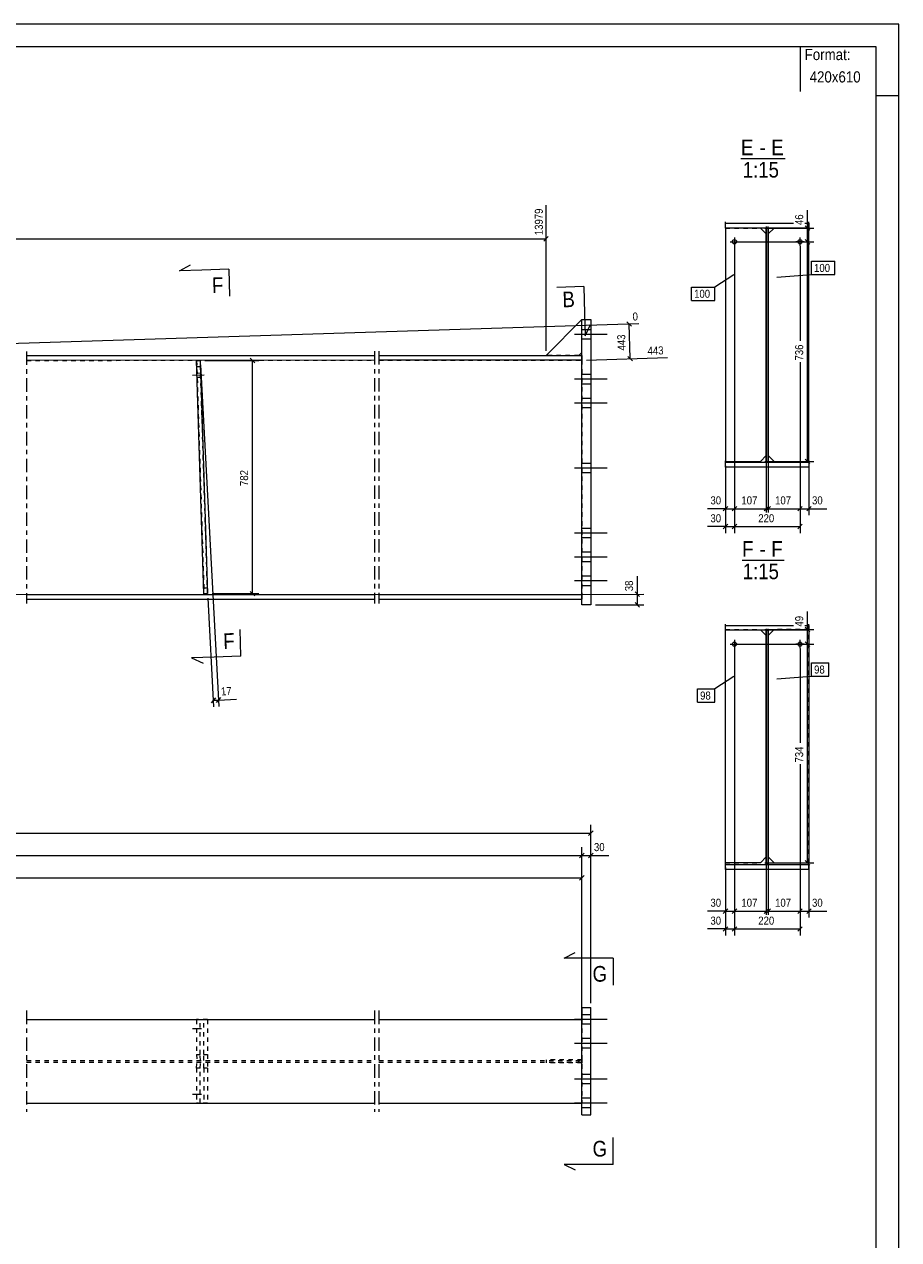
# Model space of a CAD drawing. Header units: millimetres. Extents: x 0 to 420, y 0 to 610.
# Tile 4 of 4: x 225 to 420, y 338 to 610. Entities that reach past the tile are written whole.
import ezdxf

# ---------------------------------------------------------------- set-up
doc = ezdxf.new("R2010")
doc.units = ezdxf.units.MM
for name, pattern in [('XKITLINE00', [0]), ('XKITLINE01', [4, 1, -1, 1, -1]), ('XKITLINE02', [4, 2, -2]), ('XKITLINE03', [6, 3, -1, 1, -1])]:
    doc.linetypes.add(name, pattern=pattern)
for name, color, linetype, lineweight in [('Arkusz rysunku', 3, 'Continuous', 0), ('Element', 2, 'Continuous', 0), ('Inny typ obiektu', 7, 'Continuous', 0), ('Przekrój', 7, 'Continuous', 0), ('Wymiar', 4, 'Continuous', 0), ('Znak elementu', 2, 'Continuous', 0), ('Śruba', 3, 'Continuous', 0)]:
    doc.layers.add(name, color=color, linetype=linetype, lineweight=lineweight)
doc.styles.add('ARIAL', font='ARIAL.TTF')

msp = doc.modelspace()

# ---------------------------------------------------------------- linework, layer by layer
at = {"layer": 'Arkusz rysunku', "linetype": 'XKITLINE00', "lineweight": 0}
for p, q in [((420, 610), (0, 610)), ((420, 0), (420, 610)), ((415, 605), (5, 605)), ((415, 5), (415, 605)), ((420, 594), (415, 594))]:
    msp.add_line(p, q, dxfattribs=at)
at = {"layer": 'Element', "linetype": 'XKITLINE00', "lineweight": 0}
for p, q in [((381.3, 564.48), (381.3, 565.86)), ((381.3, 565.54), (396.51, 565.54)), ((381.3, 564.48), (381.3, 565.54)), ((381.3, 565.54), (396.51, 565.54)), ((399.03, 565.54), (399.96, 565.54)), ((399.03, 565.54), (399.96, 565.54)), ((399.96, 564.48), (399.96, 565.86)), ((399.96, 565.54), (399.96, 564.48)), ((399.96, 564.48), (381.3, 564.48)), ((399.96, 564.48), (381.3, 564.48)), ((381.3, 564.48), (381.3, 512.34)), ((389.1, 564.48), (390.43, 563.15)), ((390.43, 564.48), (390.43, 512.14)), ((390.43, 564.48), (390.83, 564.48)), ((390.43, 512.14), (390.43, 564.48)), ((390.43, 564.48), (390.83, 564.48)), ((390.83, 512.14), (390.83, 564.48)), ((390.83, 564.48), (390.83, 512.14)), ((392.16, 564.48), (390.83, 563.15)), ((399.96, 512.34), (399.96, 564.48)), ((341.23, 536.02), (349.22, 544.02)), ((349.22, 544.02), (351.22, 544.02)), ((349.24, 480.28), (349.22, 544.02)), ((351.22, 544.02), (351.24, 480.28)), ((225.16, 535.98), (302.89, 535.98)), ((303.89, 536.01), (349.23, 536.02)), ((348.56, 536.02), (349.23, 536.68)), ((302.89, 534.92), (225.16, 534.91)), ((263.16, 534.86), (263.96, 534.89)), ((264.8, 482.75), (263.16, 534.86)), ((263.96, 534.89), (265.6, 482.78)), ((349.23, 534.95), (303.89, 534.95)), ((390.43, 513.67), (389.1, 512.34)), ((390.83, 513.67), (392.16, 512.34)), ((381.3, 511.07), (381.3, 512.34)), ((381.3, 512.34), (389.1, 512.34)), ((381.3, 512.14), (399.96, 512.14)), ((381.3, 511.07), (381.3, 512.14)), ((381.3, 512.14), (399.96, 512.14)), ((399.96, 511.07), (381.3, 511.07)), ((399.96, 511.07), (381.3, 511.07)), ((390.43, 512.14), (390.83, 512.14)), ((390.83, 512.14), (390.43, 512.14)), ((392.16, 512.34), (399.96, 512.34)), ((399.96, 512.34), (399.96, 511.07)), ((399.96, 512.14), (399.96, 511.07)), ((225.16, 482.56), (302.89, 482.56)), ((302.89, 481.49), (225.16, 481.49)), ((265.6, 482.78), (264.8, 482.75)), ((303.89, 482.56), (349.24, 482.56)), ((349.24, 481.49), (303.89, 481.49)), ((351.24, 480.28), (349.24, 480.28)), ((381.3, 474.61), (381.3, 475.99)), ((381.3, 475.67), (396.51, 475.67)), ((381.3, 474.61), (381.3, 475.67)), ((381.3, 475.67), (396.51, 475.67)), ((399.03, 475.67), (399.96, 475.67)), ((399.03, 475.67), (399.96, 475.67)), ((399.96, 474.61), (399.96, 475.99)), ((399.96, 475.67), (399.96, 474.61)), ((381.3, 422.6), (381.3, 474.61)), ((399.96, 474.61), (381.3, 474.61)), ((399.96, 474.61), (381.3, 474.61)), ((389.23, 474.61), (390.43, 473.41)), ((390.43, 474.61), (390.43, 422.22)), ((390.43, 474.61), (390.83, 474.61)), ((390.43, 422.22), (390.43, 474.61)), ((390.43, 474.61), (390.83, 474.61)), ((390.83, 473.41), (392.03, 474.61)), ((390.83, 422.22), (390.83, 474.61)), ((390.83, 474.61), (390.83, 422.22)), ((399.96, 474.61), (399.96, 422.6)), ((390.43, 423.94), (389.1, 422.6)), ((390.83, 423.94), (392.16, 422.6)), ((389.1, 422.6), (381.3, 422.6)), ((381.3, 421.16), (381.3, 422.54)), ((381.3, 422.22), (399.96, 422.22)), ((381.3, 421.16), (381.3, 422.22)), ((381.3, 422.22), (399.96, 422.22)), ((399.96, 421.16), (381.3, 421.16)), ((399.96, 421.16), (381.3, 421.16)), ((390.43, 422.22), (390.83, 422.22)), ((390.83, 422.22), (390.43, 422.22)), ((392.16, 422.6), (399.96, 422.6)), ((399.96, 421.16), (399.96, 422.54)), ((399.96, 422.22), (399.96, 421.16)), ((349.22, 390.28), (349.24, 390.28)), ((349.22, 390.28), (349.22, 387.61)), ((349.24, 390.28), (349.22, 390.28)), ((349.24, 390.28), (351.24, 390.28)), ((349.24, 366.28), (349.24, 390.28)), ((351.24, 366.28), (351.24, 390.28)), ((225.16, 387.61), (302.89, 387.61)), ((303.89, 387.61), (349.24, 387.61)), ((225.16, 368.95), (302.89, 368.95)), ((303.89, 368.95), (349.24, 368.95)), ((349.22, 366.28), (349.22, 368.95)), ((349.22, 366.28), (349.24, 366.28)), ((349.22, 366.28), (349.24, 366.28)), ((349.24, 366.28), (351.24, 366.28))]:
    msp.add_line(p, q, dxfattribs=at)
at = {"layer": 'Element', "linetype": 'XKITLINE01', "lineweight": 0}
for p, q in [((381.3, 564.48), (389.1, 564.48)), ((381.3, 564.48), (381.3, 564.48)), ((381.3, 564.48), (381.3, 564.48)), ((389.1, 564.48), (389.1, 564.48)), ((389.1, 564.48), (389.1, 564.48)), ((390.43, 564.79), (390.43, 564.48)), ((390.43, 563.15), (390.43, 513.67)), ((390.83, 564.48), (390.83, 564.79)), ((390.83, 563.15), (390.83, 513.67)), ((399.96, 564.48), (392.16, 564.48)), ((392.16, 564.48), (392.16, 564.48)), ((392.16, 564.48), (392.16, 564.48)), ((399.96, 564.48), (399.96, 564.48)), ((399.96, 564.48), (399.96, 564.48)), ((349.23, 544.02), (349.22, 544.02)), ((349.22, 544.02), (349.23, 544.02)), ((349.23, 536.68), (349.23, 544.02)), ((348.56, 536.02), (341.23, 536.02)), ((349.23, 536.02), (349.23, 534.95)), ((225.16, 534.91), (302.89, 534.92)), ((263.96, 534.89), (263.16, 534.86)), ((263.16, 534.86), (264.8, 482.75)), ((263.2, 533.53), (264, 533.56)), ((263.2, 533.53), (264, 533.56)), ((265.6, 482.78), (263.96, 534.89)), ((303.89, 534.95), (349.23, 534.95)), ((349.23, 534.95), (349.24, 482.56)), ((381.3, 512.34), (381.3, 512.45)), ((399.96, 512.45), (399.96, 512.34)), ((264.76, 484.08), (265.56, 484.11)), ((264.76, 484.08), (265.56, 484.11)), ((225.16, 482.56), (302.89, 482.56)), ((264.8, 482.75), (265.6, 482.78)), ((303.89, 482.56), (349.24, 482.56)), ((349.24, 482.56), (349.24, 481.49)), ((381.3, 474.74), (389.1, 474.74)), ((381.3, 474.61), (381.3, 474.74)), ((381.3, 474.74), (389.1, 474.74)), ((389.1, 474.74), (389.23, 474.61)), ((390.43, 474.92), (390.43, 474.61)), ((390.43, 473.41), (390.43, 423.94)), ((390.83, 474.61), (390.83, 474.92)), ((392.16, 474.74), (390.83, 473.41)), ((390.83, 473.41), (390.83, 423.94)), ((399.96, 474.74), (392.16, 474.74)), ((392.16, 474.74), (399.96, 474.74)), ((399.96, 422.6), (399.96, 474.74)), ((381.3, 422.6), (389.1, 422.6)), ((392.16, 422.6), (399.96, 422.6)), ((351.22, 366.28), (351.22, 390.28)), ((225.16, 387.61), (302.89, 387.61)), ((263.16, 387.61), (263.16, 379.81)), ((265.6, 387.61), (263.16, 387.61)), ((263.96, 379.81), (263.96, 387.61)), ((264.8, 379.81), (264.8, 387.61)), ((265.6, 387.61), (265.6, 379.81)), ((303.89, 387.61), (349.23, 387.61)), ((349.22, 387.61), (349.22, 368.95)), ((349.23, 387.61), (349.23, 368.95)), ((349.23, 368.95), (349.23, 387.61)), ((349.24, 387.61), (349.24, 368.95)), ((225.16, 378.48), (302.89, 378.48)), ((225.16, 378.08), (302.89, 378.08)), ((263.16, 379.81), (263.2, 378.48)), ((263.16, 379.81), (263.96, 379.81)), ((263.16, 376.75), (263.2, 378.08)), ((263.2, 378.48), (265.56, 378.48)), ((263.2, 378.08), (265.56, 378.08)), ((264, 378.48), (263.96, 379.81)), ((263.96, 376.75), (264, 378.08)), ((264.76, 378.48), (264.8, 379.81)), ((264.8, 376.75), (264.76, 378.08)), ((264.8, 379.81), (265.6, 379.81)), ((265.6, 379.81), (265.56, 378.48)), ((265.56, 378.08), (265.6, 376.75)), ((303.89, 378.48), (349.24, 378.48)), ((303.89, 378.08), (349.24, 378.08)), ((349.23, 378.61), (341.23, 378.61)), ((341.23, 378.61), (341.23, 377.95)), ((349.23, 377.95), (341.23, 377.95)), ((348.56, 377.95), (348.56, 378.61)), ((349.23, 378.61), (349.23, 377.95)), ((349.23, 377.95), (349.23, 378.61)), ((349.23, 378.08), (349.23, 378.48)), ((349.24, 378.08), (349.24, 378.48)), ((263.96, 376.75), (263.16, 376.75)), ((263.16, 376.75), (263.16, 368.95)), ((263.96, 368.95), (263.96, 376.75)), ((265.6, 376.75), (264.8, 376.75)), ((264.8, 376.75), (264.8, 368.95)), ((265.6, 376.75), (265.6, 368.95)), ((225.16, 368.95), (302.89, 368.95)), ((265.6, 368.95), (263.16, 368.95)), ((303.89, 368.95), (349.23, 368.95))]:
    msp.add_line(p, q, dxfattribs=at)
at = {"layer": 'Element', "linetype": 'XKITLINE03', "lineweight": 0}
for p, q in [((225.16, 536.91), (225.16, 480.56)), ((302.89, 536.95), (302.89, 480.56)), ((303.89, 536.95), (303.89, 480.56)), ((225.16, 389.61), (225.16, 366.95)), ((225.16, 389.61), (225.16, 366.95)), ((302.89, 389.61), (302.89, 366.95)), ((302.89, 389.61), (302.89, 366.95)), ((303.89, 389.61), (303.89, 366.95)), ((303.89, 389.61), (303.89, 366.95))]:
    msp.add_line(p, q, dxfattribs=at)
at = {"layer": 'Inny typ obiektu', "linetype": 'XKITLINE00', "lineweight": 0}
for p, q in [((398, 605), (398, 595)), ((384.76, 580), (394.64, 580)), ((385.03, 490.26), (394.38, 490.26))]:
    msp.add_line(p, q, dxfattribs=at)
at = {"layer": 'Przekrój', "linetype": 'XKITLINE00', "lineweight": 0}
for p, q in [((259.32, 554.93), (261.78, 556.26)), ((264.32, 555.09), (259.32, 554.93)), ((270.32, 555.28), (264.32, 555.09)), ((270.32, 555.28), (270.51, 549.28)), ((349.65, 551.41), (343.65, 551.22)), ((349.65, 551.41), (349.84, 545.41)), ((349.84, 545.41), (349.99, 540.41)), ((349.99, 540.41), (351.17, 542.95)), ((273.05, 468.77), (272.86, 474.77)), ((267.05, 468.58), (262.05, 468.42)), ((262.05, 468.42), (264.59, 467.25)), ((273.05, 468.77), (267.05, 468.58)), ((345.24, 401.32), (347.74, 402.57)), ((350.24, 401.32), (345.24, 401.32)), ((356.24, 401.32), (350.24, 401.32)), ((356.24, 401.32), (356.24, 395.32)), ((356.24, 355.24), (356.24, 361.24)), ((345.24, 355.24), (347.74, 353.99)), ((350.24, 355.24), (345.24, 355.24)), ((356.24, 355.24), (350.24, 355.24))]:
    msp.add_line(p, q, dxfattribs=at)
at = {"layer": 'Wymiar', "linetype": 'XKITLINE00', "lineweight": 0}
for p, q in [((341.23, 537.02), (341.22, 569.56)), ((399.63, 564.48), (399.63, 568.5)), ((399.63, 564.48), (399.63, 568.5)), ((399.12, 564.99), (400.14, 563.97)), ((341.73, 562.57), (340.71, 561.55)), ((390.1, 564.48), (401.07, 564.48)), ((399.63, 561.4), (399.63, 564.48)), ((99.71, 562.03), (341.22, 562.06)), ((383.3, 560.4), (383.3, 496.32)), ((383.3, 560.4), (383.3, 496.32)), ((383.3, 560.4), (383.3, 500.32)), ((383.3, 560.4), (383.3, 500.32)), ((384.3, 561.4), (401.07, 561.4)), ((384.3, 561.4), (401.07, 561.4)), ((397.96, 560.4), (397.96, 539.24)), ((397.96, 560.4), (397.96, 539.24)), ((397.96, 560.4), (397.96, 539.24)), ((399.12, 561.91), (400.14, 560.9)), ((399.12, 561.91), (400.14, 560.9)), ((399.63, 512.34), (399.63, 561.4)), ((359.26, 543.54), (360.31, 542.55)), ((172.01, 537.12), (361.94, 543.11)), ((360.03, 535.29), (359.78, 543.04)), ((275.11, 535.4), (276.13, 534.38)), ((350.23, 534.98), (368.35, 535.55)), ((359.5, 535.78), (360.55, 534.8)), ((264.01, 533.89), (268.1, 457.57)), ((264.96, 534.89), (277.06, 534.89)), ((275.62, 482.78), (275.62, 534.89)), ((397.96, 534.51), (397.96, 496.32)), ((397.96, 534.51), (397.96, 500.32)), ((397.96, 534.51), (397.96, 500.32)), ((381.3, 511.34), (381.3, 496.32)), ((381.3, 511.34), (381.3, 500.32)), ((390.1, 512.34), (401.07, 512.34)), ((390.43, 512.67), (390.43, 500.88)), ((390.83, 512.67), (390.83, 500.88)), ((399.12, 512.85), (400.14, 511.83)), ((399.96, 511.34), (399.96, 500.32)), ((381.3, 501.76), (377.28, 501.76)), ((381.3, 501.76), (377.28, 501.76)), ((381.81, 502.27), (380.79, 501.25)), ((381.3, 501.76), (383.3, 501.76)), ((383.81, 502.27), (382.79, 501.25)), ((383.81, 502.27), (382.79, 501.25)), ((383.3, 501.76), (390.43, 501.76)), ((390.94, 502.27), (389.92, 501.25)), ((391.34, 502.27), (390.32, 501.25)), ((390.83, 501.76), (397.96, 501.76)), ((398.47, 502.27), (397.45, 501.25)), ((398.47, 502.27), (397.45, 501.25)), ((397.96, 501.76), (399.96, 501.76)), ((400.47, 502.27), (399.45, 501.25)), ((399.96, 501.76), (403.98, 501.76)), ((399.96, 501.76), (403.98, 501.76)), ((381.3, 497.76), (377.28, 497.76)), ((381.3, 497.76), (377.28, 497.76)), ((381.81, 498.27), (380.79, 497.25)), ((381.3, 497.76), (383.3, 497.76)), ((383.81, 498.27), (382.79, 497.25)), ((383.81, 498.27), (382.79, 497.25)), ((383.3, 497.76), (397.96, 497.76)), ((398.47, 498.27), (397.45, 497.25)), ((361.62, 482.64), (361.62, 486.66)), ((361.62, 482.64), (361.62, 486.66)), ((41.6, 482.56), (363.06, 482.64)), ((265.66, 481.78), (266.95, 457.51)), ((266.6, 482.78), (277.06, 482.78)), ((275.11, 483.29), (276.13, 482.27)), ((361.11, 483.15), (362.13, 482.13)), ((361.11, 480.8), (362.13, 479.78)), ((361.62, 480.29), (361.62, 482.64)), ((352.24, 480.28), (363.06, 480.29)), ((399.63, 474.74), (399.63, 478.76)), ((399.63, 474.74), (399.63, 478.76)), ((390.1, 474.74), (401.07, 474.74)), ((399.12, 475.25), (400.14, 474.23)), ((399.63, 471.49), (399.63, 474.74)), ((383.3, 470.49), (383.3, 406.41)), ((383.3, 470.49), (383.3, 406.41)), ((383.3, 470.49), (383.3, 410.41)), ((383.3, 470.49), (383.3, 410.41)), ((384.3, 471.49), (401.07, 471.49)), ((384.3, 471.49), (401.07, 471.49)), ((397.96, 470.49), (397.96, 449.41)), ((397.96, 470.49), (397.96, 449.41)), ((397.96, 470.49), (397.96, 449.41)), ((399.12, 472), (400.14, 470.98)), ((399.12, 472), (400.14, 470.98)), ((399.63, 422.6), (399.63, 471.49)), ((267.36, 459.49), (266.4, 458.41)), ((266.88, 458.95), (268.02, 459.01)), ((268.5, 459.55), (267.54, 458.48)), ((268.02, 459.01), (272.03, 459.23)), ((268.02, 459.01), (272.03, 459.23)), ((397.96, 444.68), (397.96, 406.41)), ((397.96, 444.68), (397.96, 410.41)), ((397.96, 444.68), (397.96, 410.41)), ((37.95, 429.28), (351.24, 429.28)), ((351.75, 429.79), (350.73, 428.77)), ((351.24, 391.28), (351.24, 431.14)), ((40.62, 424.28), (349.24, 424.28)), ((349.75, 424.79), (348.73, 423.77)), ((349.75, 424.79), (348.73, 423.77)), ((349.24, 388.61), (349.24, 426.14)), ((349.24, 388.61), (349.24, 426.14)), ((349.24, 424.28), (351.24, 424.28)), ((351.75, 424.79), (350.73, 423.77)), ((351.24, 391.28), (351.24, 426.14)), ((351.24, 424.28), (355.26, 424.28)), ((351.24, 424.28), (355.26, 424.28)), ((349.24, 388.61), (349.24, 421.14)), ((381.3, 421.6), (381.3, 406.41)), ((381.3, 421.6), (381.3, 410.41)), ((390.1, 422.6), (401.07, 422.6)), ((390.43, 422.94), (390.43, 410.97)), ((390.83, 422.94), (390.83, 410.97)), ((399.12, 423.11), (400.14, 422.09)), ((399.96, 421.6), (399.96, 410.41)), ((52.69, 419.28), (349.24, 419.28)), ((349.75, 419.79), (348.73, 418.77)), ((381.3, 411.85), (377.28, 411.85)), ((381.3, 411.85), (377.28, 411.85)), ((381.81, 412.36), (380.79, 411.34)), ((381.3, 411.85), (383.3, 411.85)), ((383.81, 412.36), (382.79, 411.34)), ((383.81, 412.36), (382.79, 411.34)), ((383.3, 411.85), (390.43, 411.85)), ((390.94, 412.36), (389.92, 411.34)), ((391.34, 412.36), (390.32, 411.34)), ((390.83, 411.85), (397.96, 411.85)), ((398.47, 412.36), (397.45, 411.34)), ((398.47, 412.36), (397.45, 411.34)), ((397.96, 411.85), (399.96, 411.85)), ((400.47, 412.36), (399.45, 411.34)), ((399.96, 411.85), (403.98, 411.85)), ((399.96, 411.85), (403.98, 411.85)), ((381.3, 407.85), (377.28, 407.85)), ((381.3, 407.85), (377.28, 407.85)), ((381.81, 408.36), (380.79, 407.34)), ((381.3, 407.85), (383.3, 407.85)), ((383.81, 408.36), (382.79, 407.34)), ((383.81, 408.36), (382.79, 407.34)), ((383.3, 407.85), (397.96, 407.85)), ((398.47, 408.36), (397.45, 407.34))]:
    msp.add_line(p, q, dxfattribs=at)
at = {"layer": 'Znak elementu', "linetype": 'XKITLINE00', "lineweight": 0}
for p, q in [((400.5, 557.06), (405.7, 557.06)), ((400.5, 554.06), (400.5, 557.06)), ((405.7, 554.06), (405.7, 557.06)), ((392.77, 553.49), (400.5, 554.06)), ((400.5, 554.06), (405.7, 554.06)), ((383.14, 554.03), (378.9, 551.29)), ((373.7, 551.29), (378.9, 551.29)), ((373.7, 548.29), (373.7, 551.29)), ((378.9, 548.29), (378.9, 551.29)), ((373.7, 548.29), (378.9, 548.29)), ((400.5, 467.32), (404.37, 467.32)), ((400.5, 464.32), (400.5, 467.32)), ((404.37, 464.32), (404.37, 467.32)), ((383.15, 464.24), (378.91, 461.5)), ((392.77, 463.75), (400.5, 464.32)), ((400.5, 464.32), (404.37, 464.32)), ((375.04, 461.5), (378.91, 461.5)), ((375.04, 458.5), (375.04, 461.5)), ((378.91, 458.5), (378.91, 461.5)), ((375.04, 458.5), (378.91, 458.5))]:
    msp.add_line(p, q, dxfattribs=at)
at = {"layer": 'Śruba', "linetype": 'XKITLINE00', "lineweight": 0}
for p, q in [((383.3, 562.34), (383.3, 560.47)), ((397.96, 560.47), (397.96, 562.34)), ((382.36, 561.4), (384.23, 561.4)), ((398.9, 561.4), (397.03, 561.4)), ((354.89, 540.69), (347.56, 540.68)), ((354.89, 540.69), (347.56, 540.68)), ((354.89, 540.69), (347.56, 540.68)), ((354.89, 540.69), (347.56, 540.68)), ((351.23, 541.75), (349.23, 541.75)), ((351.23, 541.75), (349.23, 541.75)), ((351.23, 541.75), (349.23, 541.75)), ((351.23, 541.75), (349.23, 541.75)), ((351.23, 539.62), (349.23, 539.62)), ((351.23, 539.62), (349.23, 539.62)), ((351.23, 539.62), (349.23, 539.62)), ((351.23, 539.62), (349.23, 539.62)), ((262.21, 531.58), (264.87, 531.67)), ((263.25, 532.08), (264.05, 532.11)), ((263.28, 531.15), (264.07, 531.17)), ((354.89, 530.69), (347.56, 530.68)), ((354.89, 530.69), (347.56, 530.68)), ((354.89, 530.69), (347.56, 530.68)), ((354.89, 530.69), (347.56, 530.68)), ((351.23, 531.75), (349.23, 531.75)), ((351.23, 531.75), (349.23, 531.75)), ((351.23, 531.75), (349.23, 531.75)), ((351.23, 531.75), (349.23, 531.75)), ((351.23, 529.62), (349.23, 529.62)), ((351.23, 529.62), (349.23, 529.62)), ((351.23, 529.62), (349.23, 529.62)), ((351.23, 529.62), (349.23, 529.62)), ((354.9, 525.35), (347.56, 525.35)), ((354.9, 525.35), (347.56, 525.35)), ((351.23, 526.42), (349.23, 526.42)), ((351.23, 526.42), (349.23, 526.42)), ((351.23, 524.28), (349.23, 524.28)), ((351.23, 524.28), (349.23, 524.28)), ((354.9, 510.82), (347.57, 510.82)), ((354.9, 510.82), (347.57, 510.82)), ((351.23, 511.88), (349.23, 511.88)), ((351.23, 511.88), (349.23, 511.88)), ((351.23, 509.75), (349.23, 509.75)), ((351.23, 509.75), (349.23, 509.75)), ((351.24, 497.35), (349.24, 497.35)), ((351.24, 497.35), (349.24, 497.35)), ((354.9, 496.29), (347.57, 496.28)), ((354.9, 496.29), (347.57, 496.28)), ((351.24, 495.22), (349.24, 495.22)), ((351.24, 495.22), (349.24, 495.22)), ((351.24, 492.02), (349.24, 492.02)), ((351.24, 492.02), (349.24, 492.02)), ((351.24, 492.02), (349.24, 492.02)), ((351.24, 492.02), (349.24, 492.02)), ((354.91, 490.95), (347.57, 490.95)), ((354.91, 490.95), (347.57, 490.95)), ((354.91, 490.95), (347.57, 490.95)), ((354.91, 490.95), (347.57, 490.95)), ((351.24, 489.88), (349.24, 489.88)), ((351.24, 489.88), (349.24, 489.88)), ((351.24, 489.88), (349.24, 489.88)), ((351.24, 489.88), (349.24, 489.88)), ((351.24, 486.68), (349.24, 486.68)), ((351.24, 486.68), (349.24, 486.68)), ((351.24, 486.68), (349.24, 486.68)), ((351.24, 486.68), (349.24, 486.68)), ((354.91, 485.62), (347.57, 485.62)), ((354.91, 485.62), (347.57, 485.62)), ((354.91, 485.62), (347.57, 485.62)), ((354.91, 485.62), (347.57, 485.62)), ((351.24, 484.55), (349.24, 484.55)), ((351.24, 484.55), (349.24, 484.55)), ((351.24, 484.55), (349.24, 484.55)), ((351.24, 484.55), (349.24, 484.55)), ((382.36, 471.49), (384.23, 471.49)), ((383.3, 472.42), (383.3, 470.56)), ((398.9, 471.49), (397.03, 471.49)), ((397.96, 470.56), (397.96, 472.42)), ((351.23, 388.68), (349.23, 388.68)), ((351.23, 388.68), (349.23, 388.68)), ((351.24, 388.68), (349.24, 388.68)), ((351.24, 388.68), (349.24, 388.68)), ((354.89, 387.61), (347.56, 387.61)), ((354.89, 387.61), (347.56, 387.61)), ((354.91, 387.61), (347.57, 387.61)), ((354.91, 387.61), (347.57, 387.61)), ((351.23, 386.55), (349.23, 386.55)), ((351.23, 386.55), (349.23, 386.55)), ((351.24, 386.55), (349.24, 386.55)), ((351.24, 386.55), (349.24, 386.55)), ((351.23, 383.35), (349.23, 383.35)), ((351.23, 383.35), (349.23, 383.35)), ((351.23, 383.35), (349.23, 383.35)), ((351.23, 383.35), (349.23, 383.35)), ((351.24, 383.35), (349.24, 383.35)), ((351.24, 383.35), (349.24, 383.35)), ((351.24, 383.35), (349.24, 383.35)), ((354.89, 382.28), (347.56, 382.28)), ((354.89, 382.28), (347.56, 382.28)), ((354.9, 382.28), (347.56, 382.28)), ((354.9, 382.28), (347.57, 382.28)), ((354.9, 382.28), (347.57, 382.28)), ((354.91, 382.28), (347.57, 382.28)), ((354.91, 382.28), (347.57, 382.28)), ((351.23, 381.21), (349.23, 381.21)), ((351.23, 381.21), (349.23, 381.21)), ((351.23, 381.21), (349.23, 381.21)), ((351.23, 381.21), (349.23, 381.21)), ((351.24, 381.21), (349.24, 381.21)), ((351.24, 381.21), (349.24, 381.21)), ((351.24, 381.21), (349.24, 381.21)), ((351.23, 375.35), (349.23, 375.35)), ((351.23, 375.35), (349.23, 375.35)), ((351.23, 375.35), (349.23, 375.35)), ((351.23, 375.35), (349.23, 375.35)), ((351.24, 375.35), (349.24, 375.35)), ((351.24, 375.35), (349.24, 375.35)), ((351.24, 375.35), (349.24, 375.35)), ((354.89, 374.28), (347.56, 374.28)), ((354.89, 374.28), (347.56, 374.28)), ((354.9, 374.28), (347.56, 374.28)), ((354.9, 374.28), (347.57, 374.28)), ((354.9, 374.28), (347.57, 374.28)), ((354.91, 374.28), (347.57, 374.28)), ((354.91, 374.28), (347.57, 374.28)), ((351.23, 373.21), (349.23, 373.21)), ((351.23, 373.21), (349.23, 373.21)), ((351.23, 373.21), (349.23, 373.21)), ((351.23, 373.21), (349.23, 373.21)), ((351.24, 373.21), (349.24, 373.21)), ((351.24, 373.21), (349.24, 373.21)), ((351.24, 373.21), (349.24, 373.21)), ((351.23, 370.01), (349.23, 370.01)), ((351.23, 370.01), (349.23, 370.01)), ((351.24, 370.01), (349.24, 370.01)), ((351.24, 370.01), (349.24, 370.01)), ((354.89, 368.95), (347.56, 368.95)), ((354.89, 368.95), (347.56, 368.95)), ((354.91, 368.95), (347.57, 368.95)), ((354.91, 368.95), (347.57, 368.95)), ((351.23, 367.88), (349.23, 367.88)), ((351.23, 367.88), (349.23, 367.88)), ((351.24, 367.88), (349.24, 367.88)), ((351.24, 367.88), (349.24, 367.88))]:
    msp.add_line(p, q, dxfattribs=at)
at = {"layer": 'Śruba', "linetype": 'XKITLINE02', "lineweight": 0}
for p, q in [((262.21, 531.58), (264.87, 531.67)), ((263.25, 532.08), (264.05, 532.11)), ((263.28, 531.15), (264.07, 531.17)), ((262.21, 385.61), (264.87, 385.61)), ((262.21, 370.95), (264.87, 370.95))]:
    msp.add_line(p, q, dxfattribs=at)
at = {"layer": 'Śruba', "linetype": 'XKITLINE00', "lineweight": 0}
for centre in [(383.3, 561.4), (397.96, 561.4), (383.3, 471.49), (397.96, 471.49)]:
    msp.add_circle(centre, 0.467, dxfattribs=at)

# ---------------------------------------------------------------- texts
at = {"layer": 'Inny typ obiektu', "style": 'ARIAL', "width": 0.85}
for s, height, p in [('Format:', 2.5, (399, 602)), ('420x610', 2.5, (400.11, 597)), ('E', 3.5, (384.76, 580.75)), ('E', 3.5, (391.53, 580.75)), ('-', 3.5, (388.92, 580.75)), ('1:15', 3.5, (385.16, 575.75)), ('F', 3.5, (385.03, 491.01)), ('F', 3.5, (391.53, 491.01)), ('-', 3.5, (388.93, 491.01)), ('1:15', 3.5, (385.16, 486.01))]:
    msp.add_text(s, height=height, dxfattribs=at).set_placement(p)
at = {"layer": 'Przekrój', "style": 'ARIAL', "width": 0.85}
for s, p in [('F', (266.63, 549.91)), ('B', (344.93, 546.75)), ('F', (269.14, 470.4))]:
    msp.add_text(s, height=3.5, rotation=1.8105, dxfattribs=at).set_placement(p)
for p in [(351.61, 396.07), (351.61, 356.99)]:
    msp.add_text('G', height=3.5, dxfattribs=at).set_placement(p)
at = {"layer": 'Wymiar', "style": 'ARIAL', "width": 0.85}
for s, rotation, p in [('13979', 90.0059, (340.5, 562.88)), ('46', 90.0002, (398.67, 565.15)), ('0', 1.8105, (360.58, 543.79)), ('443', 91.805, (359.01, 537.14)), ('443', 1.8105, (363.92, 536.14)), ('736', 90.0002, (398.67, 534.87)), ('782', 90.0002, (274.66, 506.83)), ('38', 90.0174, (360.66, 483.32)), ('49', 90.0002, (398.67, 475.42)), ('17', 3.0653, (268.64, 460.01)), ('734', 90.0002, (398.67, 445.04))]:
    msp.add_text(s, height=1.8, rotation=rotation, dxfattribs=at).set_placement(p)
for s, p in [('30', (377.95, 502.72)), ('107', (384.86, 502.72)), ('107', (392.39, 502.72)), ('30', (400.64, 502.72)), ('30', (377.95, 498.72)), ('220', (388.63, 498.72)), ('30', (351.92, 425.24)), ('30', (377.95, 412.81)), ('107', (384.86, 412.81)), ('107', (392.39, 412.81)), ('30', (400.64, 412.81)), ('30', (377.95, 408.81)), ('220', (388.63, 408.81))]:
    msp.add_text(s, height=1.8, dxfattribs=at).set_placement(p)
at = {"layer": 'Znak elementu', "style": 'ARIAL', "width": 0.85}
for s, p in [('100', (401.1, 554.66)), ('100', (374.3, 548.89)), ('98', (401.1, 464.92)), ('98', (375.64, 459.1))]:
    msp.add_text(s, height=1.8, dxfattribs=at).set_placement(p)

doc.saveas('drawing.dxf')
